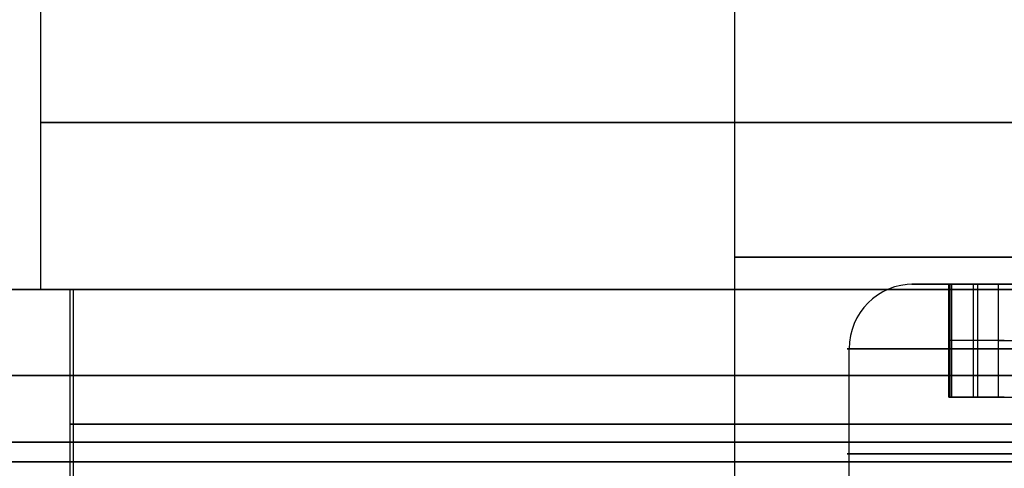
# Model space of a CAD drawing. Header units: centimetres. Extents: x -2.49 to 2.49, y -2.2 to 3.1.
# Tile 254 of 256: x -1.08 to -0.62, y -0.94 to -0.73. Entities that reach past the tile are written whole.
import ezdxf

# ---------------------------------------------------------------- set-up
doc = ezdxf.new("R2010")
doc.units = ezdxf.units.CM
doc.layers.add('Default', color=7, linetype='Continuous', true_color=0x000000)

# ---------------------------------------------------------------- blocks, each defined once
blk = doc.blocks.new('124610')
at = {"layer": 'Default', "extrusion": (0, -1, 0)}
for start, end in [(0, 180), (180, 0)]:
    blk.add_arc((0, 0, -9.7414), 14, start, end, dxfattribs=at)
blk = doc.blocks.new('18388')
at = {"layer": 'Default'}
for p, q in [((-10.725, 14.4), (-10.725, 12.85)), ((-7.5, 14.4), (-7.5, 11.6)), ((-6.675, 12.875), (-5.5781, 12.875)), ((-6.4971, 12.35, -0.3201), (-6.4971, 12.875, -0.3201)), ((-6.3883, 12.35, -0.1083), (-6.3883, 12.875, -0.1083)), ((-6.368, 12.35, -0.5203), (-6.368, 12.875, -0.5203)), ((-11.2095, 12.85, -0.5903), (-10.5728, 12.85, -0.5568)), ((-10.725, 12.85), (-10.5875, 12.85)), ((-10.5875, 12.85), (-10.5875, 11.6)), ((-10.5728, 12.85, -0.5568), (-10.5728, 10.8, -0.5568)), ((-6.4903, 12.6125, -0.4575), (-6.5039, 12.6125, -0.1828)), ((-6.2728, 12.6125, -0.0338), (-6.5039, 12.6125, -0.1828)), ((-6.2457, 12.6125, -0.5831), (-6.4903, 12.6125, -0.4575)), ((-6.2728, 12.6125, -0.0338), (-6.0281, 12.6125, -0.1594)), ((-6.9665, 11.6, -0.3433), (-6.9665, 12.575, -0.3433)), ((-6.4977, 12.35, -0.3084), (-6.0208, 12.35, -0.3084)), ((-6.2592, 12.35, -0.0407), (-6.2592, 12.35, -0.5761))]:
    blk.add_line(p, q, dxfattribs=at)
at = {"layer": 'Default', "extrusion": (0, -1, 0)}
for centre, radius, start, end in [((0, 0, -13.625), 10.725, 90, 270), ((0, 0, -13), 7.5, 90, 270), ((0, 0, -12.875), 6.675, 92.82101, 272.82101), ((0, 0, -12.875), 6.675, 92.82101, 272.82101), ((0, 0, -12.85), 11.225, 93.01466, 273.01466), ((0, 0, -12.85), 10.5875, 90, 270), ((0, 0, -12.575), 6.975, 92.82101, 272.82101), ((0, 0, -12.45), 11.225, 93.01466, 273.01466), ((0, 0, -12.225), 10.5875, 90, 270)]:
    blk.add_arc(centre, radius, start, end, dxfattribs=at)
at = {"layer": 'Default', "extrusion": (-0.049216, 0, 0.998788)}
blk.add_arc((-12.575, -6.675), 0.3, 180, 270, dxfattribs=at)
at = {"layer": 'Default', "extrusion": (0, 1, 0)}
for centre, radius, start, end in [((0, 0, 12.85), 10.5875, 266.98534, 86.98534), ((0, 0, 12.85), 10.725, 270, 90), ((0, 0, 12.0875), 6.975, 267.17899, 87.17899), ((0, 0, 12.05), 11.225, 266.98534, 86.98534)]:
    blk.add_arc(centre, radius, start, end, dxfattribs=at)
at = {"layer": 'Default'}
for points in [[(-6.5039, 12.35, -0.1828), (-6.5039, 12.6125, -0.1828), (-6.5039, 12.875, -0.1828)], [(-6.4903, 12.875, -0.4575), (-6.4971, 12.875, -0.3201), (-6.5039, 12.875, -0.1828)], [(-6.5039, 12.875, -0.1828), (-6.3883, 12.875, -0.1083), (-6.2728, 12.875, -0.0338)], [(-6.4903, 12.35, -0.4575), (-6.4903, 12.6125, -0.4575), (-6.4903, 12.875, -0.4575)], [(-6.2457, 12.875, -0.5831), (-6.368, 12.875, -0.5203), (-6.4903, 12.875, -0.4575)], [(-6.2728, 12.35, -0.0338), (-6.2728, 12.6125, -0.0338), (-6.2728, 12.875, -0.0338)], [(-6.2728, 12.875, -0.0338), (-6.1504, 12.875, -0.0966), (-6.0281, 12.875, -0.1594)], [(-6.4903, 12.35, -0.4575), (-6.4971, 12.35, -0.3201), (-6.5039, 12.35, -0.1828)], [(-6.5039, 12.35, -0.1828), (-6.3883, 12.35, -0.1083), (-6.2728, 12.35, -0.0338)], [(-6.2457, 12.35, -0.5831), (-6.368, 12.35, -0.5203), (-6.4903, 12.35, -0.4575)], [(-6.2728, 12.35, -0.0338), (-6.1504, 12.35, -0.0966), (-6.0281, 12.35, -0.1594)]]:
    blk.add_open_spline(points, degree=2, dxfattribs=at)
blk = doc.blocks.new('F1610M_ASM')
at = {"layer": 'Default'}
for name, p in [('124610', (0, -19)), ('18388', (0, -21.4))]:
    blk.add_blockref(name, p, dxfattribs=at)

msp = doc.modelspace()

# ---------------------------------------------------------------- block references
at = {"layer": 'Default', "xscale": 0.1, "yscale": 0.1, "zscale": 0.1}
msp.add_blockref('F1610M_ASM', (0, 0), dxfattribs=at)

doc.saveas('drawing.dxf')
